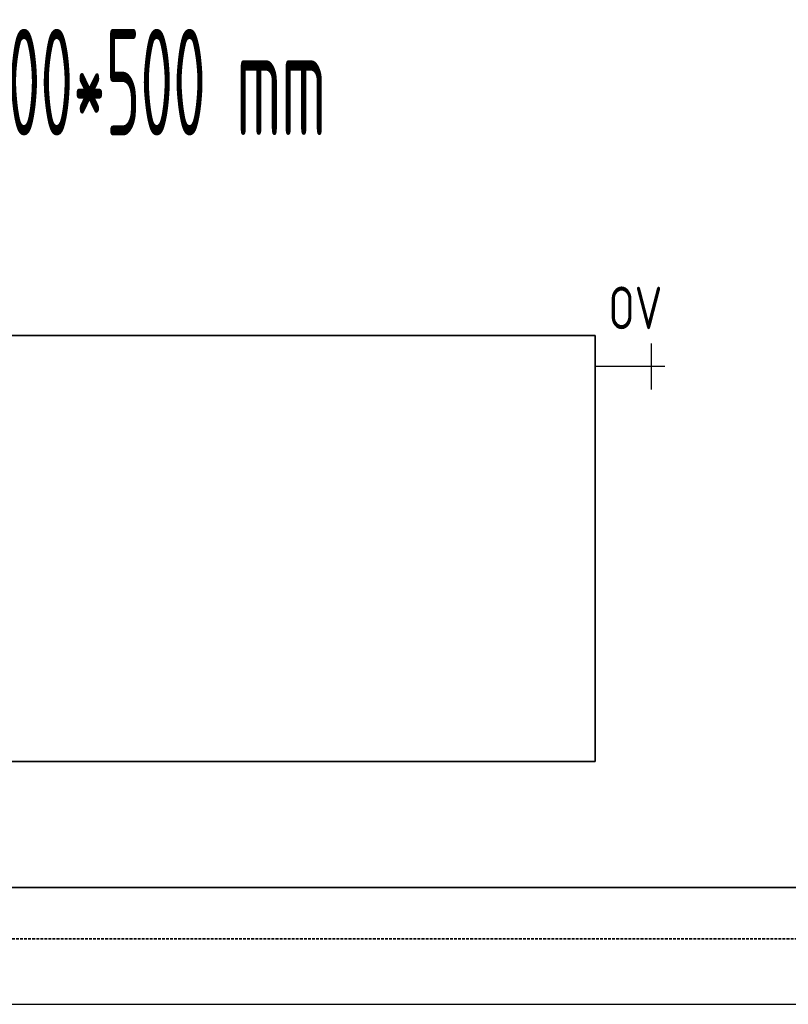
# Model space of a CAD drawing. Header units: millimetres. Extents: x 60394 to 199354, y 20895 to 166073.
# Tile 75 of 256: x 81928 to 82830, y 20895 to 22051. Entities that reach past the tile are written whole.
import ezdxf
from ezdxf.enums import TextEntityAlignment as Align

# ---------------------------------------------------------------- set-up
doc = ezdxf.new("R2010")
doc.units = ezdxf.units.MM
doc.linetypes.add('VERDECKT', pattern=[9.525, 6.35, -3.175])
for name, color, linetype, lineweight in [('JS_VYT_POPIS - OBECNĚ', 7, 'Continuous', 5), ('UT_SCHÉMA_POPIS', 7, 'VERDECKT', 5), ('UT_SCHÉMA_PŘÍVOD', 10, 'Continuous', 35), ('UT_SCHÉMA_SYMBOLY', 7, 'Continuous', 25), ('UT_SCHÉMA_ZPÁTEČKA', 172, 'VERDECKT', 35), ('UT_ZAŘÍZENÍ - OT', 3, 'Continuous', 35)]:
    doc.layers.add(name, color=color, linetype=linetype, lineweight=lineweight)
doc.styles.add('ISO 2.5', font='isocp.shx', dxfattribs={"width": 0.8, "height": 2.5})
doc.styles.add('VZT_POPIS', font='isocp.shx', dxfattribs={"width": 0.6, "height": 125})

msp = doc.modelspace()

# ---------------------------------------------------------------- linework, layer by layer
msp.add_line((64740.6, 20895.4), (199354.4, 20895.4))
at = {"layer": 'UT_SCHÉMA_PŘÍVOD'}
msp.add_line((85012.7, 21032.3), (78786, 21032.3), dxfattribs=at)
at = {"layer": 'UT_SCHÉMA_SYMBOLY'}
for p, q in [((82669.6, 21616.6), (82669.6, 21670.6)), ((82685.6, 21643.6), (82603.8, 21643.6))]:
    msp.add_line(p, q, dxfattribs=at)
at = {"layer": 'UT_SCHÉMA_ZPÁTEČKA', "ltscale": 0.5}
msp.add_line((85089.1, 20972.3), (78236, 20972.3), dxfattribs=at)
at = {"layer": 'UT_ZAŘÍZENÍ - OT', "linetype": 'Continuous'}
for p, q in [((82603.8, 21680.2), (80803.8, 21680.2)), ((82603.8, 21180.2), (82603.8, 21680.2)), ((80803.8, 21180.2), (82603.8, 21180.2))]:
    msp.add_line(p, q, dxfattribs=at)

# ---------------------------------------------------------------- texts
at = {"layer": 'JS_VYT_POPIS - OBECNĚ', "style": 'VZT_POPIS', "width": 0.5}
msp.add_text('D-OT VK typ 21 - 1800*500 mm', height=125, dxfattribs=at).set_placement((81731.6, 21977.4), align=Align.MIDDLE_CENTER)
at = {"layer": 'UT_SCHÉMA_POPIS', "style": 'ISO 2.5', "width": 0.8}
msp.add_text('OV', height=50, dxfattribs=at).set_placement((82619.2, 21712.5), align=Align.MIDDLE_LEFT)

doc.saveas('drawing.dxf')
